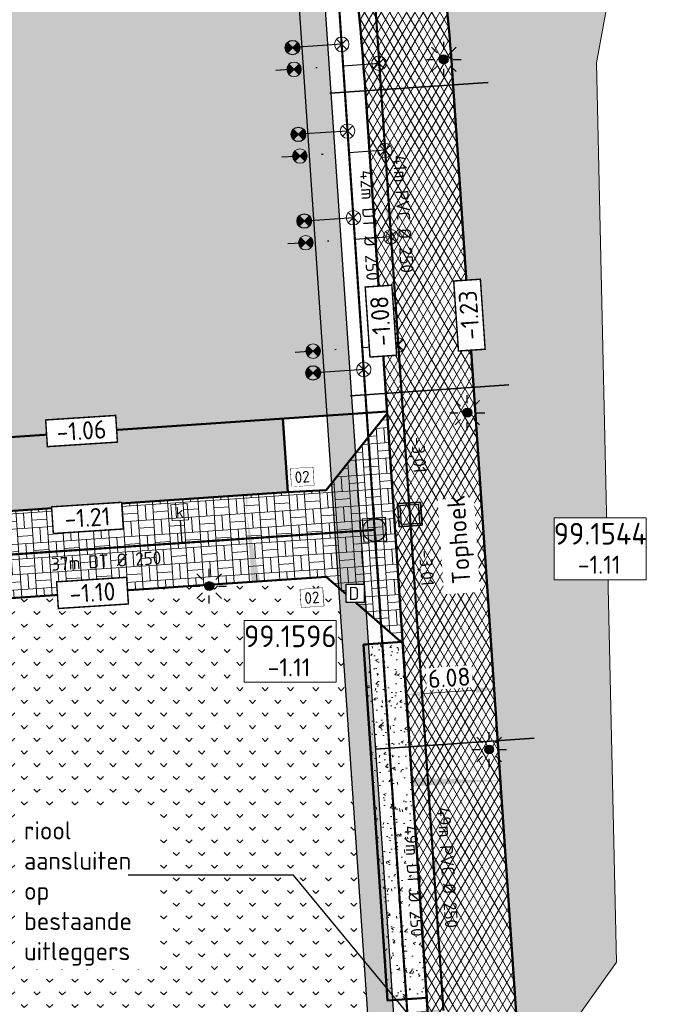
# Model space of a CAD drawing. Header units: metres. Extents: x 240159 to 241664, y 578380 to 583939.
# Tile 52 of 71: x 240739 to 240784, y 583572 to 583639. Entities that reach past the tile are written whole.
import ezdxf
from ezdxf import colors
from ezdxf.entities.mleader import LeaderData, LeaderLine
from ezdxf.enums import TextEntityAlignment as Align
from ezdxf.math import Vec2, Vec3

# ---------------------------------------------------------------- set-up
doc = ezdxf.new("R2010")
doc.units = ezdxf.units.M
doc.set_wipeout_variables(frame=1)
doc.linetypes.add('RI-HWA_HUISAANSLUITING', pattern=[4.8, 3, -1.8])
doc.linetypes.add('RI-VWA_HUISAANSLUITING', pattern=[6.1, 2.5, -1.8, 0, -1.8])
for name, color, linetype, lineweight in [('N-AL-HOOGTELABEL-S', 7, 'Continuous', 13), ('N-GV-GR-BOLLEN-A', 92, 'Continuous', 9), ('N-WE-IE-MEUBILAIR_WEGMEUBILAIR_LICHTMAST_MET_PASTEGEL-S', 7, 'Continuous', 25), ('N-WE-KL-MANTELBUIS-G', 7, 'KL-MANTELBUIS-N', 35), ('N-WE-KL-TRACE_WENSTRACE-A', 7, 'Continuous', 25), ('N-WE-RI-BOB-T', 7, 'Continuous', 13), ('N-WE-RI-MATERIAAL_DIAMETER_LENGTE-T', 7, 'Continuous', 13), ('N-WE-RI-STROOMRICHTING-S', 7, 'Continuous', 13), ('N-WE-VH-KANTOPSLUITING_BANDNUMMER-S', 7, 'Continuous', 13), ('N-WE-VH-KANTVERHARDING-GD', 4, 'Continuous', 50), ('N-WE-VH-VERHARDING_ASFALT_DEKLAAG-A', 252, 'Continuous', 18), ('N-WE-VH-VERHARDING_BETONSTRAATSTEEN_KEIFORMAAT_GRIJS-A', 251, 'Continuous', 9), ('N-WE-VH-VERHARDING_HALFVERHARDING-A', 234, 'Continuous', 9), ('N-WE-VH-VERKANTING-S', 7, 'Continuous', 25), ('X-XX-AL-REFERENTIE-M', 7, 'Continuous', 18), ('X-XX-AL-VERWIJZING-T25', 7, 'Continuous', 25)]:
    doc.layers.add(name, color=color, linetype=linetype, lineweight=lineweight)
for name, color, linetype, lineweight, true_color in [('N-WE-RI-HWA_HUISAANSLUITING_PVC_125-G', 150, 'RI-HWA_HUISAANSLUITING', 25, 0x007fff), ('N-WE-RI-HWA_HULPSTUK-ONTSTOPPINGSSTUK-S', 150, 'Continuous', 25, 0x007fff), ('N-WE-RI-HWA_HULPSTUK_INLAAT-S', 150, 'Continuous', 13, 0x007fff), ('N-WE-RI-HWA_KOLK-S', 150, 'Continuous', 25, 0x007fff), ('N-WE-RI-HWA_LEIDINGINFO-S', 150, 'Continuous', 13, 0x007fff), ('N-WE-RI-HWA_PUTNUMMER-S', 150, 'Continuous', 13, 0x007fff), ('N-WE-RI-HWA_RIOOLPUT-S', 150, 'Continuous', 13, 0x007fff), ('N-WE-RI-HWA_TRANSPORTLEIDING_BETON_500-G', 150, 'Continuous', 20, 0x007fff), ('N-WE-RI-VWA_HUISAANSLUITING_PVC_125-G', 20, 'RI-VWA_HUISAANSLUITING', 25, 0xff3f00), ('N-WE-RI-VWA_HULPSTUK_INLAAT-S', 20, 'Continuous', 13, 0xff3f00), ('N-WE-RI-VWA_HULPSTUK_ONTSTOPPINGSSTUK-S', 20, 'Continuous', 13, 0xff3f00), ('N-WE-RI-VWA_LEIDINGINFO-S', 20, 'Continuous', 13, 0xff3f00), ('N-WE-RI-VWA_PUTNUMMER-S', 20, 'Continuous', 13, 0xff3f00), ('N-WE-RI-VWA_RIOOLPUT-S', 20, 'Continuous', 13, 0xff3f00), ('N-WE-RI-VWA_TRANSPORTLEIDING_BETON_500-G', 20, 'Continuous', 20, 0xff3f00), ('X-XX-AL-VERWIJZING-NUTS_D-T18', 7, 'Continuous', 25, 0xfe01fe)]:
    doc.layers.add(name, color=color, linetype=linetype, lineweight=lineweight, true_color=true_color)
doc.layers.add('X-XX-AL-HULPLIJN-G', color=6, linetype='Continuous', lineweight=18, plot=False)
doc.styles.add('NLCS-ISO', font='NLCS-ISO.ttf')
doc.styles.add('NLCS-ISO-ANNOTATIEF-T25', font='NLCS-ISO.ttf', dxfattribs={"height": 2.5})
doc.styles.add('NLCS-ISO-M1000-T25', font='NLCS-ISO.ttf', dxfattribs={"height": 2.5})
doc.linetypes.add('KL-MANTELBUIS-N', pattern='A,0,-2,[80,NLCS.SHX,S=1,R=0,X=0,Y=0],-2', length=4)
doc.dimstyles.new('NLCS-ANNOTATIEF-T25-PIJL_L2_H1', dxfattribs={"dimtxt": 2.5, "dimasz": 2.5, "dimexe": 2, "dimexo": 2, "dimgap": 0.7, "dimtad": 1, "dimzin": 0, "dimdsep": 46, "dimtxsty": 'NLCS-ISO-ANNOTATIEF-T25', "dimcen": 0, "dimdle": 2, "dimclrd": 256, "dimclre": 256, "dimclrt": 256, "dimadec": 1, "dimazin": 0, "dimtfac": 1, "dimtdec": 3, "dimtofl": 0, "dimtmove": 0, "dimatfit": 3, "dimfxl": 2, "dimfxlon": 1, "dimtfillclr": 256, "dimtolj": 1, "dimtzin": 0, "dimlwd": -1, "dimlwe": -1, "dimarcsym": 0})
pattern_1 = [(50, (0, 0), (1.7931504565, -0.1568803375), [0.1875, -2.0625]), (355, (0, 0), (-0.346878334, 1.880480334), [0.15, -1.65]), (100.4514, (0.1494, -0.013), (1.4462734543, 1.723598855), [0.159350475, -1.75285528]), (46.1842, (0, 0.5), (2.6681026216, -0.413797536), [0.28125, -3.09375]), (96.6356, (0.2223, 0.4655), (2.336656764, 2.435294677), [0.23902572, -2.6292825]), (351.1842, (0, 0.5), (2.336654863, 2.435296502), [0.225, -2.475]), (21, (0.25, 0.375), (1.4922676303, -1.0065472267), [0.1875, -2.0625]), (326, (0.25, 0.375), (0.60828833, 1.8128751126), [0.15, -1.65]), (71.4514, (0.3744, 0.2911), (2.1005565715, 0.806326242), [0.159350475, -1.75285528]), (37.5, (0, 0), (0.0303996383, 0.8322346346), [0, -1.63, 0, -1.675, 0, -1.65625]), (7.5, (0, 0), (0.6576738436, 0.9860292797), [0, -0.955, 0, -1.5925, 0, -0.63125]), (327.5, (-0.5575, 0), (1.3345560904, -0.05638717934), [0, -0.625, 0, -1.95, 0, -2.5875]), (317.5, (-0.8075, 0), (1.4579654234, 0.2502624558), [0, -0.8125, 0, -1.295, 0, -1.8375])]
pattern_2 = [(45, (0, 0), (-0.8749916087, 0.8749916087), [0.3, -0.937425]), (135, (0, 0), (-0.8749916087, -0.8749916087), [0.3, -0.937425])]

# ---------------------------------------------------------------- blocks, each defined once
blk = doc.blocks.new('SAL-HOOGTELABEL_AANLEG-SO')
blk.add_wipeout([(-4.84, 1.8), (4.85, 1.8), (4.85, -1.89), (-4.84, -1.89)])
at = {"const_width": 0.2}
blk.add_lwpolyline([(-4.84, 1.8), (4.85, 1.8), (4.85, -1.89), (-4.84, -1.89)], close=True, dxfattribs=at)
at = {"style": 'NLCS-ISO'}
blk.add_attdef('HOOGTE', text='', height=2, dxfattribs=at).set_placement((0, 0), align=Align.MIDDLE_CENTER)
blk = doc.blocks.new('*U30')
blk.add_solid([(-5, 0.6), (-5, 0), (1.08, 0)])
blk = doc.blocks.new('*U39')
at = {"lineweight": -3}
h = blk.add_hatch(color=256, dxfattribs=at)
h.dxf.hatch_style = 1
h.paths.add_polyline_path([(2.13, -1.86), (1.86, 2.13), (-2.13, 1.86), (-1.86, -2.13)])
h.paths.add_polyline_path([(-1.49, -1.7), (-1.7, 1.49), (1.49, 1.7), (1.7, -1.49)], flags=16)
at = {"lineweight": -3, "flags": 128}
for points in [[(2.13, -1.86), (-1.86, -2.13), (-2.13, 1.86), (1.86, 2.13)], [(-2.13, 1.86), (-1.86, -2.13), (2.13, -1.86), (1.86, 2.13)], [(-1.7, 1.49), (-1.49, -1.7), (1.7, -1.49), (1.49, 1.7)]]:
    blk.add_lwpolyline(points, close=True, dxfattribs=at)
blk = doc.blocks.new('N-SRI-PUT_HWA-SO')
h = blk.add_hatch(color=256)
h.dxf.hatch_style = 1
h.paths.add_polyline_path([(-2, 0, 1), (2, 0, 1)])
at = {"lineweight": -3, "flags": 128}
blk.add_lwpolyline([(-2, -2), (2, -2), (2, 2), (-2, 2)], close=True, dxfattribs=at)
at = {"lineweight": -3}
blk.add_circle((0, 0), 2, dxfattribs=at)
blk = doc.blocks.new('SRI-PUTNUMMER-SO')
blk.add_wipeout([(-18.26, 4.25), (-5.56, 4.25), (-5.56, -4.29), (-18.26, -4.29)])
blk.add_lwpolyline([(-18.26, 4.25), (-5.56, 4.25), (-5.56, -4.29), (-18.26, -4.29)], close=True)
at = {"ltscale": 0.1, "style": 'NLCS-ISO'}
blk.add_attdef('PUTNR', text='', height=3.5, dxfattribs=at).set_placement((-11.88, 2.06), align=Align.MIDDLE_CENTER)
blk.add_attdef('PUTHGT_001', (-15.76, -3.47), '', height=2.5, dxfattribs=at)
blk = doc.blocks.new('*U86')
at = {"color": 0}
blk.add_line((-0.09, 1.26), (0.09, -1.26), dxfattribs=at)
at = {"layer": 'N-WE-RI-STROOMRICHTING-S', "color": 0}
blk.add_solid([(0.09, -1.26), (-0.71, 1.21), (0.54, 1.3)], dxfattribs=at)
at = {"layer": 'N-WE-RI-BOB-T', "color": 0, "style": 'NLCS-ISO'}
for tag, p in [('BOB_LINKS', (-1.19, 41.61)), ('BOB_RECHTS', (4.42, -41.13))]:
    blk.add_attdef(tag, text='', height=1.8, rotation=273.8774, dxfattribs=at).set_placement(p, align=Align.MIDDLE_CENTER)
at = {"layer": 'N-WE-RI-MATERIAAL_DIAMETER_LENGTE-T', "color": 0, "style": 'NLCS-ISO'}
blk.add_attdef('RIOOLINFO_001', (0.21, 11.83), '', height=1.8, rotation=273.8774, dxfattribs=at)
blk = doc.blocks.new('*U97')
at = {"color": 0}
blk.add_line((-0.09, 1.26), (0.09, -1.26), dxfattribs=at)
at = {"layer": 'N-WE-RI-STROOMRICHTING-S', "color": 0}
blk.add_solid([(0.09, -1.26), (-0.71, 1.21), (0.54, 1.3)], dxfattribs=at)
at = {"layer": 'N-WE-RI-BOB-T', "color": 0, "style": 'NLCS-ISO'}
for tag, p in [('BOB_LINKS', (-0.64, 33.49)), ('BOB_RECHTS', (3.87, -33.01))]:
    blk.add_attdef(tag, text='', height=1.8, rotation=273.8775, dxfattribs=at).set_placement(p, align=Align.MIDDLE_CENTER)
at = {"layer": 'N-WE-RI-MATERIAAL_DIAMETER_LENGTE-T', "color": 0, "style": 'NLCS-ISO'}
blk.add_attdef('RIOOLINFO_001', (0.21, 11.83), '', height=1.8, rotation=273.8775, dxfattribs=at)
blk = doc.blocks.new('SRI-HULP_INLAAT')
at = {"flags": 128}
for points in [[(-0.71, 0.71), (0.71, -0.71)], [(0.71, 0.71), (-0.71, -0.71)]]:
    blk.add_lwpolyline(points, dxfattribs=at)
blk.add_circle((0, 0), 1)
blk = doc.blocks.new('SRI-HULP_ONTSTOP')
h = blk.add_hatch(color=256)
h.dxf.hatch_style = 1
h.paths.add_polyline_path([(-0.71, 0.71, 0.198912), (-1, 0, 0.198912), (-0.71, -0.71), (0, 0)])
h = blk.add_hatch(color=256)
h.dxf.hatch_style = 1
h.paths.add_polyline_path([(1, 0, 0.198912), (0.71, 0.71), (0, 0), (0.71, -0.71, 0.198912)])
for p, q in [((-0.71, 0.71), (0.71, -0.71)), ((-0.71, -0.71), (0.71, 0.71))]:
    blk.add_line(p, q)
blk.add_circle((0, 0), 1)
blk = doc.blocks.new('N-SIE-WEG_LICHTMAST_SPOT-SO')
h = blk.add_hatch(color=256)
edge = h.paths.add_edge_path()
edge.add_arc((0, 0), 0.77, 0, 360)
for p, q in [((-2.12, 2.12), (-1.15, 1.15)), ((0, 1.62), (0, 3)), ((1.15, 1.15), (2.12, 2.12)), ((-3, 0), (-1.62, 0)), ((-2.12, -2.12), (-1.15, -1.15)), ((0, -3), (0, -1.62)), ((1.15, -1.15), (2.12, -2.12)), ((1.62, 0), (3, 0))]:
    blk.add_line(p, q)
blk.add_circle((0, 0), 0.77)
at = {"style": 'NLCS-ISO'}
blk.add_attdef('TYPE', text='', height=1.8, dxfattribs=at).set_placement((0, 3), align=Align.BOTTOM_CENTER)
blk = doc.blocks.new('N_lichtmast')
blk.add_blockref('N-SIE-WEG_LICHTMAST_SPOT-SO', (0, 0))
blk = doc.blocks.new('SRI-KOLK-SO')
at = {"color": 0, "linetype": 'ByBlock', "lineweight": 18}
blk.add_lwpolyline([(-1.125, -1.125), (1.125, -1.125), (1.125, 1.125), (-1.125, 1.125)], close=True, dxfattribs=at)
at = {"color": 0, "linetype": 'ByBlock', "lineweight": 18, "style": 'NLCS-ISO'}
blk.add_text('k', height=1.5, dxfattribs=at).set_placement((0, 0), align=Align.MIDDLE_CENTER)
blk = doc.blocks.new('*U149')
at = {"layer": 'N-WE-RI-BOB-T', "color": 0, "style": 'NLCS-ISO'}
for tag, p in [('BOB_RECHTS', (73.54, 2.83)), ('BOB_LINKS', (-34.23, -3.71))]:
    blk.add_attdef(tag, text='', height=1.8, rotation=3.4686, dxfattribs=at).set_placement(p, align=Align.MIDDLE_CENTER)
at = {"layer": 'N-WE-RI-MATERIAAL_DIAMETER_LENGTE-T', "color": 0, "style": 'NLCS-ISO'}
blk.add_attdef('RIOOLINFO_001', (-11.6, -3.52), '', height=1.8, rotation=3.4686, dxfattribs=at)
blk = doc.blocks.new('*U170')
at = {"layer": 'N-WE-RI-BOB-T', "color": 0, "style": 'NLCS-ISO'}
for tag, p in [('BOB_LINKS', (-4.03, 38.94)), ('BOB_RECHTS', (3.18, -78.25))]:
    blk.add_attdef(tag, text='', height=1.8, rotation=273.5206, dxfattribs=at).set_placement(p, align=Align.MIDDLE_CENTER)
at = {"layer": 'N-WE-RI-MATERIAAL_DIAMETER_LENGTE-T', "color": 0, "style": 'NLCS-ISO'}
blk.add_attdef('RIOOLINFO_001', (0.29, 11.83), '', height=1.8, rotation=273.5206, dxfattribs=at)
blk = doc.blocks.new('*U171')
at = {"layer": 'N-WE-RI-BOB-T', "color": 0, "style": 'NLCS-ISO'}
for tag, p in [('BOB_LINKS', (-4.52, 46.21)), ('BOB_RECHTS', (3.71, -85.53))]:
    blk.add_attdef(tag, text='', height=1.8, rotation=273.5737, dxfattribs=at).set_placement(p, align=Align.MIDDLE_CENTER)
at = {"layer": 'N-WE-RI-MATERIAAL_DIAMETER_LENGTE-T', "color": 0, "style": 'NLCS-ISO'}
blk.add_attdef('RIOOLINFO_001', (0.28, 11.83), '', height=1.8, rotation=273.5737, dxfattribs=at)
blk = doc.blocks.new('*U195')
for points in [[(-6.544, 0.6), (-6.544, 0), (0, 0)], [(4.556, 0.6), (4.556, 0), (0, 0)]]:
    blk.add_solid(points)
blk = doc.blocks.new('*D205')
at = {"layer": 'Defpoints', "color": 0, "transparency": 16777216}
for p in [(240771.501, 583593.279), (240765.677, 583589.287), (240771.744, 583589.698)]:
    blk.add_point(p, dxfattribs=at)
at = {"layer": 'X-XX-AL-REFERENTIE-M', "transparency": 16777216}
for p, q in [((240771.568, 583592.281), (240771.433, 583594.276)), ((240765.502, 583591.87), (240765.367, 583593.865)), ((240766.682, 583592.952), (240770.254, 583593.194))]:
    blk.add_line(p, q, dxfattribs=at)
for points in [[(240770.24, 583593.402), (240770.268, 583592.986), (240771.501, 583593.279)], [(240766.668, 583593.16), (240766.696, 583592.744), (240765.435, 583592.868)]]:
    blk.add_solid(points, dxfattribs=at)
at = {"layer": 'X-XX-AL-REFERENTIE-M', "transparency": 16777216, "insert": (240768.402, 583594.046), "char_height": 1.25, "attachment_point": 5, "rotation": 3.87749, "style": 'NLCS-ISO-ANNOTATIEF-T25', "bg_fill": 3, "box_fill_scale": 1.1, "bg_fill_color": 256, "bg_fill_true_color": 13158600, "bg_fill_transparency": 0}
blk.add_mtext('\\A1;6.08', dxfattribs=at)
blk = doc.blocks.new('*U246')
blk.add_lwpolyline([(-1.54, 0.76), (-1.54, 3.24), (1.54, 3.24), (1.54, 0.76)], close=True)
blk.add_wipeout([(-1.54, 0.76), (-1.54, 3.24), (1.54, 3.24), (1.54, 0.76)])
at = {"ltscale": 0.1, "style": 'NLCS-ISO'}
blk.add_attdef('NR', text='', height=1.6, dxfattribs=at).set_placement((0, 2), align=Align.MIDDLE_CENTER)

msp = doc.modelspace()

# ---------------------------------------------------------------- hatches: boundary and pattern name
at = {"layer": 'N-GV-GR-BOLLEN-A'}
h = msp.add_hatch(dxfattribs=at)
h.set_pattern_fill('AGR-BOLLEN', color=256, scale=0.5, pattern_type=2)
h.set_pattern_definition(pattern_2)
h.paths.add_polyline_path([(240686.474, 583735.503), (240748.725, 583739.722, -0.460694), (240763.66, 583724.475), (240761.251, 583697.29, 0.066949), (240762.114, 583678.259), (240765.893, 583657.375, -0.027843), (240768.68, 583634.896), (240773.404, 583565.204), (240779.941, 583574.402), (240778.573, 583636.488), (240794.946, 583725.789), (240796.591, 583769.562), (240796.764, 583773.057), (240793.275, 583772.783, -0.084188), (240757.188, 583776.178), (240741.334, 583780.426, 0.228324), (240682.712, 583765.292, -0.000854), (240659.229, 583745.644, -0.22007), (240596.227, 583728.709), (240513.155, 583743.564, 0.594048), (240482.46, 583699.445), (240488.768, 583688.3), (240507.69, 583654.865, -0.173814), (240514.477, 583598.584, -0.118522), (240502.533, 583574.041), (240526.377, 583548.37), (240523.712, 583587.68, -0.057678), (240524.325, 583600.551), (240529.022, 583629.153, 0.12265), (240527.101, 583652.738), (240518.082, 583679.469, -0.491873), (240530.436, 583697.965), (240589.679, 583701.98, 0.267474), (240599.665, 583708.673, -0.267474), (240611.311, 583716.476), (240665.692, 583720.162, 0.292007), (240674.317, 583726.529, -0.292007)])
h = msp.add_hatch(dxfattribs=at)
h.set_pattern_fill('AGR-BOLLEN', color=256, scale=0.5, pattern_type=2)
h.set_pattern_definition(pattern_2)
edge = h.paths.add_edge_path()
edge.add_line((240732.452, 583730.059), (240732.486, 583729.561))
edge.add_line((240732.486, 583729.561), (240727.996, 583729.256))
edge.add_line((240727.996, 583729.256), (240727.962, 583729.755))
edge.add_line((240727.962, 583729.755), (240688.511, 583727.081))
edge.add_arc((240688.883, 583721.594), 5.5, 93.87749, 188.04404)
edge.add_line((240683.437, 583720.824), (240684.56, 583712.882))
edge.add_line((240684.56, 583712.882), (240682.759, 583712.76))
edge.add_line((240682.759, 583712.76), (240680.395, 583712.599))
edge.add_line((240680.395, 583712.599), (240682.9, 583689.861))
edge.add_arc((240481.578, 583667.681), 202.54, 2.18588, 6.28712, ccw=False)
edge.add_line((240683.971, 583675.406), (240690.311, 583675.836))
edge.add_line((240690.311, 583675.836), (240690.921, 583671.367))
edge.add_line((240690.921, 583671.367), (240684.093, 583670.904))
edge.add_arc((240481.578, 583667.681), 202.54, -0.08011, 0.91182, ccw=False)
edge.add_line((240684.118, 583667.398), (240691.154, 583667.874))
edge.add_line((240691.154, 583667.874), (240691.157, 583663.364))
edge.add_line((240691.157, 583663.364), (240684.062, 583662.883))
edge.add_arc((240481.578, 583667.681), 202.54, 357.43384, 358.64277, ccw=False)
edge.add_arc((240881.177, 583649.772), 197.46, 177.43384, 180.41911)
edge.add_line((240683.723, 583648.327), (240691.02, 583648.822))
edge.add_line((240691.02, 583648.822), (240691.01, 583644.311))
edge.add_line((240691.01, 583644.311), (240683.807, 583643.823))
edge.add_arc((240881.177, 583649.772), 197.46, 181.72644, 187.6032)
edge.add_line((240685.453, 583623.645), (240687.642, 583607.248))
edge.add_line((240687.642, 583607.248), (240759.958, 583612.15))
edge.add_line((240759.958, 583612.15), (240757.845, 583643.336))
edge.add_line((240757.845, 583643.336), (240749.012, 583687.056))
edge.add_line((240749.012, 583687.056), (240755.236, 583724.829))
edge.add_arc((240749.81, 583725.723), 5.5, 350.64212, 453.87749)
edge.add_line((240749.438, 583731.211), (240732.452, 583730.059))
h = msp.add_hatch(dxfattribs=at)
h.set_pattern_fill('AGR-BOLLEN', color=256, scale=0.5, pattern_type=2)
h.set_pattern_definition(pattern_2)
h.paths.add_polyline_path([(240693.819, 583563.917), (240691.115, 583563.733), (240691.416, 583559.294), (240717.447, 583561.058), (240728.353, 583561.68), (240758.016, 583567.799), (240762.896, 583568.806), (240760.763, 583600.277), (240759.911, 583601.021), (240693.854, 583596.544), (240689.25, 583591.247), (240689.444, 583588.377), (240692.148, 583588.56)])
at = {"layer": 'N-WE-KL-TRACE_WENSTRACE-A', "transparency": 33554559}
h = msp.add_hatch(dxfattribs=at)
h.set_pattern_fill('AKL-TRACE', color=256, scale=0.5, pattern_type=2)
h.set_pattern_definition([(45, (0, 0), (-0.5303300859, 0.5303300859), [0.5]), (135, (0, 0), (-0.5303300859, -0.5303300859), [0.5])])
h.paths.add_polyline_path([(240759.632, 583643.576), (240757.845, 583643.336), (240762.896, 583568.806), (240764.181, 583569.071), (240764.182, 583569.062), (240764.683, 583569.065)])
at = {"layer": 'N-WE-VH-VERHARDING_ASFALT_DEKLAAG-A'}
h = msp.add_hatch(dxfattribs=at)
h.set_pattern_fill('AVH-ASFALT', color=256, scale=0.5, pattern_type=2)
h.set_pattern_definition([(60, (0, 0), (-0.4330127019, 0.25), []), (120, (0, 0), (-0.4330127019, -0.25), [])])
edge = h.paths.add_edge_path()
edge.add_line((240767.256, 583566.003), (240762.614, 583634.485))
edge.add_arc((240565.606, 583621.132), 197.46, 3.87749, 10.25709)
edge.add_line((240759.91, 583656.293), (240756.131, 583677.176))
edge.add_arc((240832.432, 583690.983), 77.54, 174.93648, 190.25709, ccw=False)
edge.add_line((240755.195, 583697.827), (240757.603, 583725.012))
edge.add_arc((240749.675, 583725.714), 7.96, 354.93648, 453.87749)
edge.add_line((240749.136, 583733.656), (240686.885, 583729.437))
edge.add_arc((240687.423, 583721.495), 7.96, 93.87749, 186.28712)
edge.add_line((240679.511, 583720.623), (240682.9, 583689.861))
edge.add_arc((240481.578, 583667.681), 202.54, -2.56616, 6.28712, ccw=False)
edge.add_arc((240881.177, 583649.772), 197.46, 177.43384, 187.6032)
edge.add_line((240685.453, 583623.645), (240687.834, 583605.814))
edge.add_arc((240487.074, 583579.016), 202.54, 3.87749, 7.6032, ccw=False)
edge.add_line((240689.151, 583592.712), (240691.19, 583562.626))
edge.add_line((240691.19, 583562.626), (240686.121, 583562.282))
edge.add_line((240686.121, 583562.282), (240684.082, 583592.369))
edge.add_arc((240487.074, 583579.016), 197.46, 3.87749, 7.6032)
edge.add_line((240682.798, 583605.142), (240680.418, 583622.973))
edge.add_arc((240881.177, 583649.772), 202.54, 177.43384, 187.6032, ccw=False)
edge.add_arc((240481.578, 583667.681), 197.46, 357.43384, 366.28712)
edge.add_line((240677.851, 583689.305), (240675.678, 583709.023))
edge.add_arc((240669.754, 583708.37), 5.96, 6.28712, 93.87749)
edge.add_line((240669.351, 583714.316), (240611.722, 583710.41))
edge.add_arc((240612.26, 583702.469), 7.96, 93.87749, 187.14666)
edge.add_line((240604.362, 583701.478), (240610.262, 583654.424))
edge.add_arc((240357.203, 583622.695), 255.04, 3.87749, 7.14666, ccw=False)
edge.add_line((240611.659, 583639.942), (240617.242, 583557.574))
edge.add_line((240617.242, 583557.574), (240612.174, 583557.23))
edge.add_line((240612.174, 583557.23), (240606.591, 583639.598))
edge.add_arc((240357.203, 583622.695), 249.96, 3.87749, 7.14666)
edge.add_line((240605.221, 583653.792), (240600.557, 583690.991))
edge.add_arc((240594.644, 583690.249), 5.96, 7.14666, 93.87749)
edge.add_line((240594.24, 583696.196), (240530.847, 583691.899))
edge.add_arc((240531.386, 583683.957), 7.96, 93.87749, 198.64281)
edge.add_line((240523.843, 583681.413), (240532.861, 583654.682))
edge.add_arc((240480.709, 583637.087), 55.04, -9.32679, 18.64281, ccw=False)
edge.add_line((240535.022, 583628.167), (240530.324, 583599.566))
edge.add_arc((240579.624, 583591.469), 49.96, 170.67321, 183.87749)
edge.add_line((240529.778, 583588.091), (240532.319, 583550.603))
edge.add_line((240532.319, 583550.603), (240527.251, 583550.26))
edge.add_arc((240521.311, 583549.843), 5.954, -29.81241, 4.01067, ccw=False)
edge.add_line((240526.477, 583546.883), (240523.712, 583587.68))
edge.add_arc((240579.624, 583591.469), 56.04, 170.67321, 183.87749, ccw=False)
edge.add_line((240524.325, 583600.551), (240529.022, 583629.153))
edge.add_arc((240480.709, 583637.087), 48.96, 350.67321, 378.64281)
edge.add_line((240527.101, 583652.738), (240518.082, 583679.469))
edge.add_arc((240531.386, 583683.957), 14.04, 93.87749, 198.64281, ccw=False)
edge.add_line((240530.436, 583697.965), (240589.679, 583701.98))
edge.add_arc((240588.865, 583713.993), 12.04, 273.87749, 333.77597)
edge.add_arc((240612.26, 583702.469), 14.04, 93.87749, 153.77597, ccw=False)
edge.add_line((240611.311, 583716.476), (240665.692, 583720.162))
edge.add_arc((240665.019, 583730.1), 9.96, 273.87749, 338.99028)
edge.add_arc((240687.423, 583721.495), 14.04, 93.87749, 158.99028, ccw=False)
edge.add_line((240686.474, 583735.503), (240748.725, 583739.722))
edge.add_arc((240749.675, 583725.714), 14.04, -5.06352, 93.87749, ccw=False)
edge.add_line((240763.66, 583724.475), (240761.251, 583697.29))
edge.add_arc((240832.432, 583690.983), 71.46, 174.93648, 190.25709)
edge.add_line((240762.114, 583678.259), (240765.893, 583657.375))
edge.add_arc((240565.606, 583621.132), 203.54, 3.87749, 10.25709, ccw=False)
edge.add_line((240768.68, 583634.896), (240773.73, 583560.394))
edge.add_arc((240780.413, 583564.719), 7.96, 183.87749, 212.90677, ccw=False)
edge.add_line((240772.471, 583564.18), (240772.324, 583566.347))
edge.add_line((240772.324, 583566.347), (240767.256, 583566.003))
at = {"layer": 'N-WE-VH-VERHARDING_BETONSTRAATSTEEN_KEIFORMAAT_GRIJS-A'}
h = msp.add_hatch(dxfattribs=at)
h.set_pattern_fill('AVH-BSS_KEIFORMAAT_BLOK', color=256, scale=5, angle=363.87749, pattern_type=2)
h.set_pattern_definition([(3.87749384, (0, 0), (-0.071004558, 1.0475964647), []), (3.87749384, (-0.0355, 0.5238), (0.9765919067, 1.1186010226), [1.05, -1.05]), (93.87749384, (0, 0), (-1.0475964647, -0.071004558), []), (93.87749384, (-0.5238, -0.0355), (-1.1186010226, 0.9765919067), [1.05, -1.05])])
h.paths.add_polyline_path([(240720.744, 583604.38), (240695.801, 583602.689), (240692.953, 583602.496), (240687.704, 583606.786), (240687.834, 583605.814, -0.016258), (240689.151, 583592.712), (240689.25, 583591.247), (240693.854, 583596.544), (240759.911, 583601.021), (240765.195, 583596.408), (240764.118, 583612.288), (240759.91, 583607.007), (240757.16, 583606.848), (240732.218, 583605.158)])
at = {"layer": 'N-WE-VH-VERHARDING_HALFVERHARDING-A'}
h = msp.add_hatch(dxfattribs=at)
h.set_pattern_fill('AVH-HALFVERHARDING', color=256, scale=0.25, pattern_type=2)
h.set_pattern_definition(pattern_1)
h.paths.add_polyline_path([(240757.16, 583606.848), (240757.26, 583606.854), (240756.915, 583611.943), (240695.356, 583607.771), (240695.701, 583602.683), (240695.801, 583602.689), (240720.744, 583604.38), (240732.218, 583605.158)])

# ---------------------------------------------------------------- linework, layer by layer
at = {"layer": 'N-WE-KL-MANTELBUIS-G', "linetype": 'KL-MANTELBUIS-N', "ltscale": 2}
for p, q in [((240771.098, 583635.136), (240760.157, 583634.395)), ((240772.523, 583614.262), (240761.581, 583613.521)), ((240774.264, 583589.869), (240763.323, 583589.127))]:
    msp.add_line(p, q, dxfattribs=at)
at = {"layer": 'N-WE-KL-TRACE_WENSTRACE-A', "transparency": 33554559}
msp.add_lwpolyline([(240759.632, 583643.576), (240757.845, 583643.336), (240762.896, 583568.806), (240764.181, 583569.071), (240764.182, 583569.062), (240764.683, 583569.065)], close=True, dxfattribs=at)
at = {"layer": 'N-WE-RI-HWA_HUISAANSLUITING_PVC_125-G'}
for p, q in [((240760.978, 583637.777), (240756.338, 583637.463)), ((240761.383, 583631.791), (240756.744, 583631.477)), ((240761.789, 583625.805), (240757.15, 583625.49)), ((240762.499, 583615.329), (240757.86, 583615.014)), ((240749.831, 583604.908), (240749.937, 583603.352))]:
    msp.add_line(p, q, dxfattribs=at)
at = {"layer": 'N-WE-RI-HWA_TRANSPORTLEIDING_BETON_500-G', "const_width": 0.15, "flags": 128}
for points in [[(240765.511, 583570.897), (240760.43, 583645.86), (240753.363, 583687.112), (240761.505, 583735.084)], [(240531.162, 583588.524), (240763.25, 583604.254)]]:
    msp.add_lwpolyline(points, dxfattribs=at)
at = {"layer": 'N-WE-RI-VWA_HUISAANSLUITING_PVC_125-G'}
for p, q in [((240763.573, 583636.45), (240756.44, 583635.966)), ((240763.979, 583630.463), (240756.845, 583629.98)), ((240764.385, 583624.477), (240757.251, 583623.994)), ((240764.892, 583616.994), (240757.758, 583616.511))]:
    msp.add_line(p, q, dxfattribs=at)
at = {"layer": 'N-WE-RI-VWA_TRANSPORTLEIDING_BETON_500-G', "const_width": 0.15, "flags": 128}
msp.add_lwpolyline([(240768.005, 583571.066), (240762.901, 583646.375), (240756.864, 583686.968), (240763.068, 583737.126)], dxfattribs=at)
at = {"layer": 'N-WE-VH-KANTVERHARDING-GD', "ltscale": 0.1}
for p, q in [((240687.642, 583607.248), (240764.109, 583612.431)), ((240756.915, 583611.943), (240757.26, 583606.854))]:
    msp.add_line(p, q, dxfattribs=at)
msp.add_lwpolyline([(240686.474, 583735.503), (240748.725, 583739.722, -0.460694), (240763.66, 583724.475), (240761.251, 583697.29, 0.066949), (240762.114, 583678.259), (240765.893, 583657.375, -0.027843), (240768.68, 583634.896), (240773.73, 583560.394, -0.127346), (240772.471, 583564.18), (240772.324, 583566.347), (240767.256, 583566.003), (240762.614, 583634.485, 0.027843), (240759.91, 583656.293), (240756.131, 583677.176, -0.066949), (240755.195, 583697.827), (240757.603, 583725.012, 0.460694), (240749.136, 583733.656), (240686.885, 583729.437, 0.426586)], format="xyb", dxfattribs=at)
msp.add_lwpolyline([(240687.658, 583606.823), (240692.953, 583602.496), (240695.801, 583602.689), (240720.744, 583604.38), (240732.218, 583605.158), (240757.16, 583606.848), (240759.91, 583607.007), (240764.118, 583612.288)], dxfattribs=at)
at = {"layer": 'N-WE-VH-KANTVERHARDING-GD', "ltscale": 0.1, "flags": 128}
msp.add_lwpolyline([(240689.205, 583591.195), (240693.854, 583596.544), (240759.911, 583601.021), (240759.911, 583601.021), (240765.195, 583596.408)], dxfattribs=at)
at = {"layer": 'X-XX-AL-HULPLIJN-G', "ltscale": 0.1}
msp.add_lwpolyline([(240526.377, 583548.37), (240502.533, 583574.041, 0.118522), (240514.477, 583598.584, 0.173814), (240507.69, 583654.865), (240488.768, 583688.3), (240482.46, 583699.445, -0.594048), (240513.155, 583743.564), (240596.227, 583728.709, 0.22007), (240659.229, 583745.644, 0.000854), (240682.712, 583765.292, -0.228324), (240741.334, 583780.426), (240757.188, 583776.178, 0.084188), (240793.275, 583772.783), (240796.764, 583773.057), (240796.591, 583769.562), (240794.946, 583725.789), (240778.573, 583636.488), (240779.941, 583574.402), (240773.404, 583565.204)], format="xyb", dxfattribs=at)

# ---------------------------------------------------------------- block references
at = {"layer": 'N-WE-IE-MEUBILAIR_WEGMEUBILAIR_LICHTMAST_MET_PASTEGEL-S', "xscale": 0.4, "yscale": 0.4, "zscale": 0.4}
for p in [(240768.023, 583636.74), (240769.649, 583612.346), (240751.836, 583600.373), (240771.158, 583589.095)]:
    msp.add_blockref('N_lichtmast', p, dxfattribs=at)
at = {"layer": 'N-WE-RI-HWA_HULPSTUK-ONTSTOPPINGSSTUK-S', "xscale": 0.5, "yscale": 0.5, "zscale": 0.5}
for p in [(240757.585, 583637.547), (240757.991, 583631.561), (240758.397, 583625.575), (240759.005, 583615.092)]:
    msp.add_blockref('SRI-HULP_ONTSTOP', p, dxfattribs=at)
at = {"layer": 'N-WE-RI-HWA_HULPSTUK_INLAAT-S', "xscale": 0.5, "yscale": 0.5, "zscale": 0.5}
for p in [(240760.978, 583637.777), (240761.383, 583631.791), (240761.789, 583625.805), (240762.499, 583615.329)]:
    msp.add_blockref('SRI-HULP_INLAAT', p, dxfattribs=at)
at = {"layer": 'N-WE-RI-HWA_KOLK-S', "xscale": 0.5, "yscale": 0.5, "zscale": 0.5, "rotation": 3.877493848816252}
msp.add_blockref('SRI-KOLK-SO', (240749.793, 583605.469), dxfattribs=at)
at = {"layer": 'N-WE-RI-HWA_LEIDINGINFO-S'}
ref = msp.add_blockref('*U170', (240761.968, 583625.079), dxfattribs=dict(at, xscale=0.5, yscale=0.5, zscale=0.5))
ref.add_attrib('RIOOLINFO_001', '42m DT %%C 250', (240762.23, 583629.063), dxfattribs={"layer": 'N-WE-RI-MATERIAAL_DIAMETER_LENGTE-T', "color": 0, "height": 0.9, "rotation": 273.52061, "style": 'NLCS-ISO'})
ref = msp.add_blockref('*U149', (240744.778, 583603.07), dxfattribs=dict(at, xscale=0.5, yscale=0.5, zscale=0.5))
ref.add_attrib('RIOOLINFO_001', '37m DT %%C 250', (240740.955, 583601.431), dxfattribs={"layer": 'N-WE-RI-MATERIAAL_DIAMETER_LENGTE-T', "color": 0, "height": 0.9, "rotation": 3.46865, "style": 'NLCS-ISO'})
ref = msp.add_blockref('*U171', (240765.035, 583579.835), dxfattribs=dict(at, xscale=0.5, yscale=0.5, zscale=0.5))
ref.add_attrib('RIOOLINFO_001', '49m DT %%C 250', (240765.293, 583583.819), dxfattribs={"layer": 'N-WE-RI-MATERIAAL_DIAMETER_LENGTE-T', "color": 0, "height": 0.9, "rotation": 273.5737, "style": 'NLCS-ISO'})
at = {"layer": 'N-WE-RI-HWA_RIOOLPUT-S', "xscale": 0.4, "yscale": 0.4, "zscale": 0.4, "rotation": 183.8774938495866}
msp.add_blockref('N-SRI-PUT_HWA-SO', (240763.25, 583604.254), dxfattribs=at)
at = {"layer": 'N-WE-RI-VWA_HULPSTUK_INLAAT-S', "xscale": 0.5, "yscale": 0.5, "zscale": 0.5}
for p in [(240763.554, 583636.469), (240763.962, 583630.446), (240764.366, 583624.496), (240764.873, 583617.014)]:
    msp.add_blockref('SRI-HULP_INLAAT', p, dxfattribs=at)
at = {"layer": 'N-WE-RI-VWA_HULPSTUK_ONTSTOPPINGSSTUK-S', "xscale": 0.5, "yscale": 0.5, "zscale": 0.5}
for p in [(240757.687, 583636.051), (240758.093, 583630.064), (240758.498, 583624.078), (240759.005, 583616.595)]:
    msp.add_blockref('SRI-HULP_ONTSTOP', p, dxfattribs=at)
at = {"layer": 'N-WE-RI-VWA_RIOOLPUT-S', "xscale": 0.4, "yscale": 0.4, "zscale": 0.4}
msp.add_blockref('*U39', (240765.683, 583605.326), dxfattribs=at)
at = {"layer": 'N-WE-VH-VERKANTING-S'}
for name, p, rotation in [('*U195', (240754.441, 583605.216), 273.8774938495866), ('*U30', (240770.852, 583586.878), 3.877493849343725)]:
    msp.add_blockref(name, p, dxfattribs=dict(at, rotation=rotation))

# ---------------------------------------------------------------- next in the draw order: block references
at = {"layer": 'N-AL-HOOGTELABEL-S'}
ref = msp.add_blockref('SAL-HOOGTELABEL_AANLEG-SO', (240769.774, 583619.078), dxfattribs=dict(at, xscale=0.4999999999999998, yscale=0.4999999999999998, zscale=0.4999999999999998, rotation=93.8774938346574))
ref.add_attrib('HOOGTE', '-1.23', dxfattribs={"layer": '0', "height": 1.25, "rotation": 93.87749, "style": 'NLCS-ISO-M1000-T25'}).set_placement((240769.774, 583619.078), align=Align.MIDDLE_CENTER)
ref = msp.add_blockref('SAL-HOOGTELABEL_AANLEG-SO', (240763.664, 583618.668), dxfattribs=dict(at, xscale=-0.5, yscale=0.5, zscale=0.5, rotation=93.87749386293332))
ref.add_attrib('HOOGTE', '-1.08', dxfattribs={"layer": '0', "height": 1.25, "rotation": 93.87749, "style": 'NLCS-ISO-M1000-T25'}).set_placement((240763.664, 583618.668), align=Align.MIDDLE_CENTER)
ref = msp.add_blockref('SAL-HOOGTELABEL_AANLEG-SO', (240743.015, 583611.102), dxfattribs=dict(at, xscale=0.4999999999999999, yscale=0.4999999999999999, zscale=0.4999999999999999, rotation=3.700000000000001))
ref.add_attrib('HOOGTE', '-1.06', dxfattribs={"layer": '0', "height": 1.25, "rotation": 3.7, "style": 'NLCS-ISO-M1000-T25'}).set_placement((240743.015, 583611.102), align=Align.MIDDLE_CENTER)
ref = msp.add_blockref('SAL-HOOGTELABEL_AANLEG-SO', (240743.424, 583605.104), dxfattribs=dict(at, xscale=0.4999999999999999, yscale=0.4999999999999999, zscale=0.4999999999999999, rotation=3.700000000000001))
ref.add_attrib('HOOGTE', '-1.21', dxfattribs={"layer": '0', "height": 1.25, "rotation": 3.7, "style": 'NLCS-ISO-M1000-T25'}).set_placement((240743.424, 583605.104), align=Align.MIDDLE_CENTER)
ref = msp.add_blockref('SAL-HOOGTELABEL_AANLEG-SO', (240743.771, 583599.927), dxfattribs=dict(at, xscale=0.4999999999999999, yscale=0.4999999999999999, zscale=0.4999999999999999, rotation=3.700000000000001))
ref.add_attrib('HOOGTE', '-1.10', dxfattribs={"layer": '0', "height": 1.25, "rotation": 3.7, "style": 'NLCS-ISO-M1000-T25'}).set_placement((240743.771, 583599.927), align=Align.MIDDLE_CENTER)
at = {"layer": 'N-WE-RI-HWA_PUTNUMMER-S'}
ref = msp.add_blockref('SRI-PUTNUMMER-SO', (240763.367, 583595.879), dxfattribs=dict(at, xscale=0.5, yscale=0.5, zscale=0.5))
ref.add_attrib('PUTNR', '99.1596', dxfattribs={"layer": '0', "ltscale": 0.1, "height": 1.5, "style": 'NLCS-ISO'}).set_placement((240757.427, 583596.908), align=Align.MIDDLE_CENTER)
ref.add_attrib('PUTHGT_001', '-1.11', (240755.864, 583594.144), dxfattribs={"layer": '0', "ltscale": 0.1, "height": 1.25, "style": 'NLCS-ISO'})
at = {"layer": 'N-WE-RI-VWA_PUTNUMMER-S'}
ref = msp.add_blockref('SRI-PUTNUMMER-SO', (240784.776, 583602.961), dxfattribs=dict(at, xscale=0.5, yscale=0.5, zscale=0.5))
ref.add_attrib('PUTNR', '99.1544', dxfattribs={"layer": '0', "ltscale": 0.1, "height": 1.5, "style": 'NLCS-ISO'}).set_placement((240778.835, 583603.99), align=Align.MIDDLE_CENTER)
ref.add_attrib('PUTHGT_001', '-1.11', (240777.273, 583601.226), dxfattribs={"layer": '0', "ltscale": 0.1, "height": 1.25, "style": 'NLCS-ISO'})
at = {"layer": 'N-WE-VH-KANTOPSLUITING_BANDNUMMER-S', "xscale": 0.5, "yscale": 0.5, "zscale": 0.5, "rotation": 3.877493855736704}
for p in [(240758.322, 583606.913), (240758.992, 583598.577)]:
    msp.add_blockref('*U246', p, dxfattribs=at).add_auto_attribs({'NR': '02'})

# ---------------------------------------------------------------- next in the draw order: texts
at = {"layer": 'X-XX-AL-VERWIJZING-NUTS_D-T18', "insert": (240761.457, 583600.32), "char_height": 0.9, "width": 0.9, "attachment_point": 1, "style": 'NLCS-ISO-ANNOTATIEF-T25', "bg_fill": 19, "box_fill_scale": 1.2, "bg_fill_color": 256, "bg_fill_transparency": 0}
msp.add_mtext('D', dxfattribs=at)
at = {"layer": 'X-XX-AL-VERWIJZING-T25', "insert": (240768.626, 583600.474), "char_height": 1.25, "attachment_point": 1, "rotation": 93.87749, "style": 'NLCS-ISO-ANNOTATIEF-T25', "bg_fill": 3, "box_fill_scale": 1.5, "bg_fill_color": 256, "bg_fill_transparency": 0}
msp.add_mtext_dynamic_manual_height_columns('Tophoek', width=5.28647, gutter_width=6.25, heights=[0], dxfattribs=at)

# ---------------------------------------------------------------- next in the draw order: dimensions: what is measured, and where the dimension line sits
at = {"layer": 'X-XX-AL-REFERENTIE-M'}
dim = msp.add_aligned_dim(p1=(240765.677, 583589.287), p2=(240771.744, 583589.698), distance=3.589, dimstyle='NLCS-ANNOTATIEF-T25-PIJL_L2_H1', override={"dimtfill": 1}, dxfattribs=at)
dim.commit()
dim.dimension.update_dxf_attribs({"geometry": '*D205', "text_midpoint": (240768.402, 583594.046)})

# ---------------------------------------------------------------- next in the draw order: leaders
at = {"layer": 'X-XX-AL-VERWIJZING-T25'}
ml = msp.add_multileader_mtext('Standard', dxfattribs=at)
ml.set_content('riool aansluiten op bestaande uitleggers', color=256, style='NLCS-ISO-ANNOTATIEF-T25')
ml.set_leader_properties(color=256, linetype='ByLayer', lineweight=-1)
ml.build(insert=Vec2(0, 0))
ml.multileader.update_dxf_attribs({"text_left_attachment_type": 5, "text_right_attachment_type": 5, "dogleg_length": 2.5, "arrow_head_size": 1.25, "scale": 0.5})
ctx = ml.context
ctx.base_point, ctx.scale, ctx.char_height, ctx.arrow_head_size, ctx.landing_gap_size, ctx.plane_origin = Vec3(240738.601, 583580.425), 0.5, 1.25, 1.25, 0.45, Vec3(240810.722, 583562.177)
ctx.left_attachment, ctx.right_attachment = 5, 5
notes = []
notes.append((ctx, [(1, (1, 1, 0), (240757.65, 583580.425), (-1, 0), 2.274, [(1, [(240768.005, 583571.066), (240765.511, 583570.897)], 0, [])])]))
ctx.mtext.insert, ctx.mtext.width, ctx.mtext.flow_direction = Vec3(240739.051, 583584.133), 17.18656, 5
ctx.mtext.has_bg_fill, ctx.mtext.bg_color, ctx.mtext.bg_scale_factor, ctx.mtext.bg_transparency, ctx.mtext.use_window_bg_color = 1, -1027028792, 1.5, 0, 1
for ctx, leaders in notes:
    for number, flags, end, landing, length, lines in leaders:
        leader = LeaderData()
        leader.index, (leader.has_last_leader_line, leader.has_dogleg_vector, leader.attachment_direction) = number, flags
        leader.last_leader_point, leader.dogleg_vector, leader.dogleg_length = Vec3(end), Vec3(landing), length
        for number, points, colour, breaks in lines:
            line = LeaderLine()
            line.index, line.vertices, line.color, line.breaks = number, Vec3.list(points), colors.encode_raw_color(colour), breaks
            leader.lines.append(line)
        ctx.leaders.append(leader)

# ---------------------------------------------------------------- next in the draw order: hatches: boundary and pattern name
at = {"layer": 'N-WE-VH-VERHARDING_HALFVERHARDING-A'}
h = msp.add_hatch(dxfattribs=at)
h.set_pattern_fill('AVH-HALFVERHARDING', color=256, scale=0.25, pattern_type=2)
h.set_pattern_definition(pattern_1)
h.paths.add_polyline_path([(240762.484, 583596.334), (240764.149, 583571.758), (240766.853, 583571.942), (240765.187, 583596.517)])

# ---------------------------------------------------------------- next in the draw order: linework, layer by layer
at = {"layer": 'N-WE-VH-KANTVERHARDING-GD', "ltscale": 0.1, "flags": 128}
msp.add_lwpolyline([(240762.484, 583596.334), (240764.149, 583571.758), (240766.853, 583571.942), (240765.187, 583596.517)], close=True, dxfattribs=at)

# ---------------------------------------------------------------- next in the draw order: block references
at = {"layer": 'N-WE-RI-VWA_LEIDINGINFO-S'}
ref = msp.add_blockref('*U97', (240764.292, 583625.85, -1.825), dxfattribs=dict(at, xscale=0.5, yscale=0.5, zscale=0.5))
ref.add_attrib('RIOOLINFO_001', '41m PVC %%C 250', (240764.511, 583630.105, -1.825), dxfattribs={"layer": 'N-WE-RI-MATERIAAL_DIAMETER_LENGTE-T', "color": 0, "height": 0.9, "rotation": 273.87755, "style": 'NLCS-ISO'})
ref.add_attrib('BOB_LINKS_001', '-2,86', (240763.518, 583643.985, -1.825), dxfattribs={"layer": 'N-WE-RI-BOB-T', "color": 0, "height": 0.9, "rotation": 273.87755, "style": 'NLCS-ISO'})
ref.add_attrib('BOB_RECHTS_001', '-3,01', (240765.777, 583610.646, -1.825), dxfattribs={"layer": 'N-WE-RI-BOB-T', "color": 0, "height": 0.9, "rotation": 273.87755, "style": 'NLCS-ISO'})
ref = msp.add_blockref('*U86', (240767.349, 583580.742, -1.825), dxfattribs=dict(at, xscale=0.5, yscale=0.5, zscale=0.5))
ref.add_attrib('RIOOLINFO_001', '49m PVC %%C 250', (240767.562, 583585.086, -1.825), dxfattribs={"layer": 'N-WE-RI-MATERIAAL_DIAMETER_LENGTE-T', "color": 0, "height": 0.9, "rotation": 273.87745, "style": 'NLCS-ISO'})
ref.add_attrib('BOB_LINKS_001', '-3,01', (240766.306, 583602.846, -1.825), dxfattribs={"layer": 'N-WE-RI-BOB-T', "color": 0, "height": 0.9, "rotation": 273.87745, "style": 'NLCS-ISO'})
ref.add_attrib('BOB_RECHTS_001', '-3,16', (240769.11, 583561.478, -1.825), dxfattribs={"layer": 'N-WE-RI-BOB-T', "color": 0, "height": 0.9, "rotation": 273.87745, "style": 'NLCS-ISO'})

doc.saveas('drawing.dxf')
